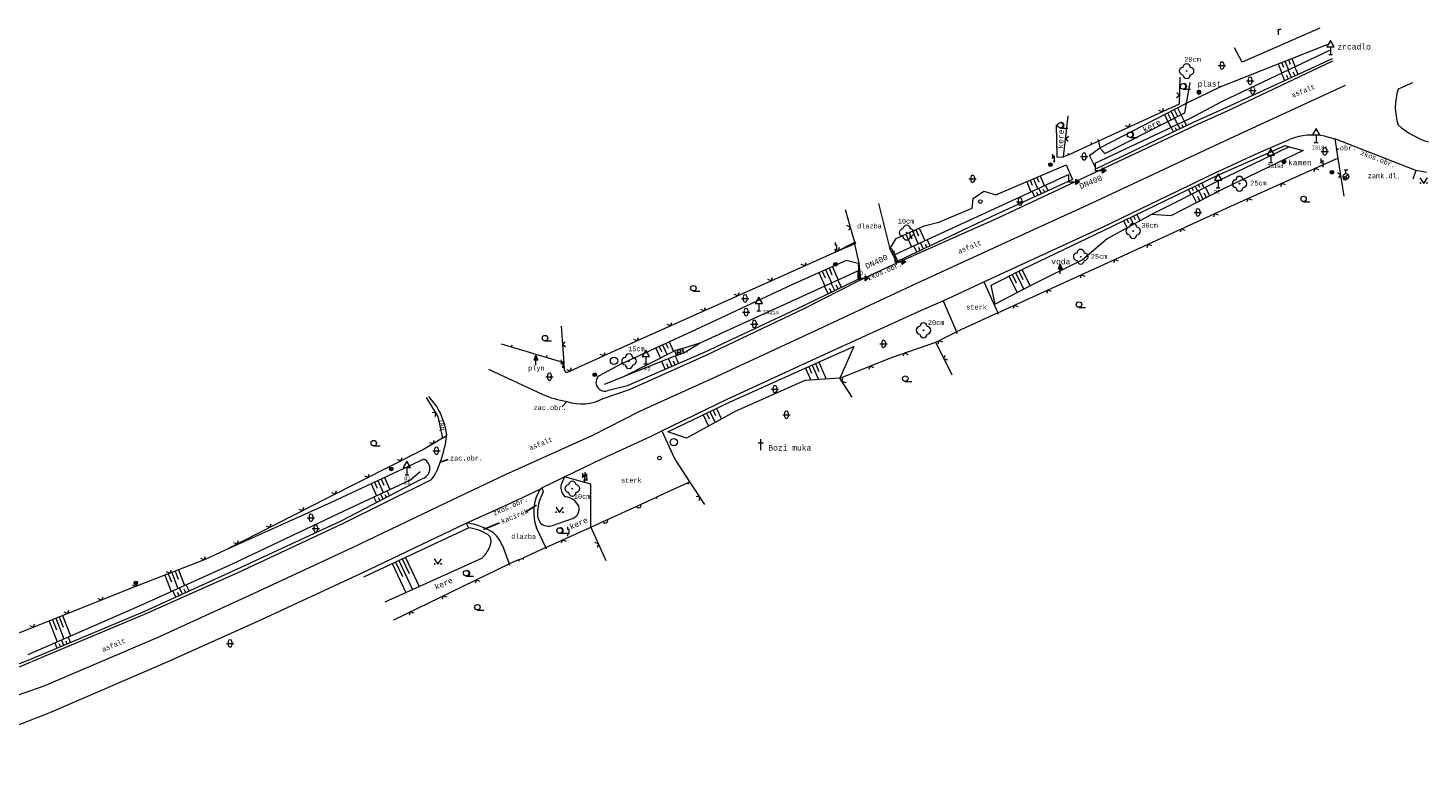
# Model space of a CAD drawing. Header units: metres. Extents: x -624069 to -621249, y -1176998 to -1175613.
# Tile 4 of 6: x -623577 to -623386, y -1176854 to -1176755. Entities that reach past the tile are written whole.
import ezdxf
from ezdxf.enums import TextEntityAlignment as Align

# ---------------------------------------------------------------- set-up
doc = ezdxf.new("R2010")
doc.units = ezdxf.units.M
doc.header["$MEASUREMENT"] = 0
for name, color, linetype, lineweight in [('09_Zaměření_budovy_vstupy', 227, 'Continuous', 0), ('09_Zaměření_dopravni_znacky', 132, 'Continuous', 0), ('09_Zaměření_dopravni_znacky_popis', 132, 'Continuous', 0), ('09_Zaměření_plot', 2, 'Plot-V', 0), ('09_Zaměření_popis_povrchu', 7, 'Continuous', 0), ('09_Zaměření_popisy_objektů', 7, 'Continuous', 0), ('09_Zaměření_propustek', 18, 'Continuous', 0), ('09_Zaměření_propustky_popis', 7, 'Continuous', 0), ('09_Zaměření_rozhrani_kultur', 44, 'Continuous', 0), ('09_Zaměření_rozhraní', 252, 'Continuous', 0), ('09_Zaměření_rozvaděče_plyn_elektro_sdelovaci', 7, 'Continuous', 0), ('09_Zaměření_sloupy', 250, 'Continuous', 0), ('09_Zaměření_stromy_keře_popis', 110, 'Continuous', 0), ('09_Zaměření_stromy_listnaté', 110, 'Continuous', 0), ('09_Zaměření_stromy_ovocné', 44, 'Continuous', 0), ('09_Zaměření_teréní_hrany', 9, 'Continuous', 0), ('09_Zaměření_teréní_hrany_pata', 9, 'Continuous', 0), ('09_Zaměření_vodorovne_dopr_znaceni', 181, 'Continuous', 0), ('09_Zaměření_vozovka', 4, 'Continuous', 0), ('09_Zaměření_znaky_plynovod', 41, 'Continuous', 0), ('09_Zaměření_znaky_vodovod', 131, 'Continuous', 0), ('09_Zaměření_značky_druhu_pozemku', 201, 'Continuous', 0), ('09_Zaměření_šachty_a_vpusti', 18, 'Continuous', 0), ('09_Zaměření_šrafy_svahů', 9, 'Continuous', 0)]:
    doc.layers.add(name, color=color, linetype=linetype, lineweight=lineweight)
doc.layers.add('09_Zaměření_geodeticke_body', color=7, linetype='Continuous')
doc.layers.add('09_Zaměření_popis', color=7, linetype='Continuous')
doc.styles.add('MONOTXT', font='monotxt.shx', dxfattribs={"height": 0.2})
doc.styles.add('ROMANC', font='romanc.shx', dxfattribs={"height": 0.2})
doc.linetypes.add('Plot-V', pattern='A,5,[237,MAPA.shx,S=1,R=0,X=0,Y=0],5', length=10)

# ---------------------------------------------------------------- blocks, each defined once
blk = doc.blocks.new('6$01A')
at = {"layer": '09_Zaměření_sloupy'}
for radius in [0.25, 0.2, 0.15, 0.1, 0.05]:
    blk.add_circle((0, 0), radius, dxfattribs=at)
blk = doc.blocks.new('PE')
at = {"layer": '09_Zaměření_rozvaděče_plyn_elektro_sdelovaci', "color": 71, "linetype": 'Continuous'}
for p, q in [((-0.25, 1.126), (-0.25, 0.5)), ((-0.25, 0.5), (0, 0.875)), ((-0.11, 0.245), (0, 0)), ((0, 0.875), (0, 0)), ((0, 0), (0.11, 0.245))]:
    blk.add_line(p, q, dxfattribs=at)
blk = doc.blocks.new('5$270')
at = {"layer": '09_Zaměření_dopravni_znacky'}
for p, q in [((-0.25, 0), (0.25, 0)), ((0, 1.018), (0, 0))]:
    blk.add_line(p, q, dxfattribs=at)
blk.add_3dface([(-0.5, 1.018), (0.5, 1.018), (0, 1.884)], dxfattribs=at)
blk = doc.blocks.new('PP')
at = {"layer": '09_Zaměření_rozvaděče_plyn_elektro_sdelovaci', "color": 41, "linetype": 'Continuous'}
for p, q in [((0.001, 0.921), (0, 1.289)), ((0, 0), (0.001, 0.368)), ((0.184, 0.92), (0.001, 0.921)), ((0.001, 0.368), (0.184, 0.368)), ((0.184, 0.368), (0.184, 0.92))]:
    blk.add_line(p, q, dxfattribs=at)
blk = doc.blocks.new('3$11')
at = {"layer": '09_Zaměření_značky_druhu_pozemku'}
blk.add_line((0, -0.38), (1, -0.38), dxfattribs=at)
blk.add_circle((0, 0), 0.375, dxfattribs=at)
blk.add_arc((0.12, 0), 0.375, 260.4059, 99.5941, dxfattribs=at)
blk = doc.blocks.new('3$14')
at = {"layer": '09_Zaměření_značky_druhu_pozemku', "flags": 128}
blk.add_lwpolyline([(-0.5, 0.75), (0, 0), (0.5, 0.75)], dxfattribs=at)
at = {"layer": '09_Zaměření_značky_druhu_pozemku'}
for centre in [(-0.45, 0.05), (0.45, 0.05)]:
    blk.add_circle(centre, 0.05, dxfattribs=at)
blk = doc.blocks.new('3$13A')
at = {"layer": '09_Zaměření_stromy_listnaté'}
blk.add_circle((0, 0), 0.05, dxfattribs=at)
for centre, start, end in [((-0.5, 0), 90, 270), ((0, 0.5), 0, 180), ((0.5, 0), 270, 90), ((0, -0.5), 180, 0)]:
    blk.add_arc(centre, 0.5, start, end, dxfattribs=at)
blk = doc.blocks.new('OS')
at = {"layer": '09_Zaměření_sloupy'}
for p, q in [((-0.252, 0.652), (0, 1.326)), ((0, 0.652), (-0.252, 0.652)), ((0, 0), (0, 0.65))]:
    blk.add_line(p, q, dxfattribs=at)
for points in [[(0.25, 0.65), (0, 0.65), (0, 1.326)], [(0.193, 0.69), (0.04, 0.69), (0.04, 1.103)], [(0.135, 0.73), (0.08, 0.73), (0.08, 0.879)]]:
    blk.add_3dface(points, dxfattribs=at)
blk = doc.blocks.new('3$16')
at = {"layer": '09_Zaměření_značky_druhu_pozemku'}
for p, q in [((-0.51, 0), (0.49, 0)), ((-0.26, 0.25), (-0.26, -0.25)), ((0.24, 0.25), (0.24, -0.25))]:
    blk.add_line(p, q, dxfattribs=at)
for centre, start, end in [((-0.01, 0.26), 0, 180), ((-0.01, -0.24), 180, 0)]:
    blk.add_arc(centre, 0.25, start, end, dxfattribs=at)
blk = doc.blocks.new('3$04')
at = {"layer": '09_Zaměření_značky_druhu_pozemku'}
blk.add_line((0, -0.38), (0.88, -0.38), dxfattribs=at)
blk.add_circle((0, 0), 0.375, dxfattribs=at)
blk = doc.blocks.new('6$20')
at = {"layer": '09_Zaměření_šachty_a_vpusti'}
blk.add_circle((0, 0), 0.5, dxfattribs=at)
blk = doc.blocks.new('6$14B')
at = {"layer": '09_Zaměření_znaky_plynovod'}
blk.add_circle((0, 0), 0.25, dxfattribs=at)
blk = doc.blocks.new('4$09')
at = {"layer": '09_Zaměření_popisy_objektů', "color": 52, "linetype": 'Continuous'}
for p, q in [((-0.375, 1), (0.375, 1)), ((0, 0), (0, 1.5))]:
    blk.add_line(p, q, dxfattribs=at)
blk = doc.blocks.new('6$13')
at = {"layer": '09_Zaměření_znaky_vodovod'}
for p, q in [((-0.258, -0.272), (0.272, 0.258)), ((-0.25, 0.875), (0.25, 0.875)), ((0, 0.375), (0, 0.875))]:
    blk.add_line(p, q, dxfattribs=at)
blk.add_circle((0, 0), 0.375, dxfattribs=at)
blk = doc.blocks.new('6$14A')
at = {"layer": '09_Zaměření_znaky_vodovod'}
blk.add_circle((0, 0), 0.25, dxfattribs=at)
blk = doc.blocks.new('1$05')
at = {"layer": '09_Zaměření_geodeticke_body', "color": 132, "linetype": 'Continuous'}
for radius in [0.25, 0.05]:
    blk.add_circle((0, 0), radius, dxfattribs=at)
blk = doc.blocks.new('OSV')
at = {"layer": '09_Zaměření_znaky_vodovod'}
for p, q in [((-0.251, 0.652), (0, 1.326)), ((-0.001, 0.652), (-0.251, 0.652)), ((0, 0), (-0.001, 0.651))]:
    blk.add_line(p, q, dxfattribs=at)
for points in [[(0.25, 0.651), (-0.001, 0.651), (0, 1.326)], [(0.193, 0.691), (0.039, 0.691), (0.04, 1.104)], [(0.135, 0.731), (0.079, 0.731), (0.079, 0.881)]]:
    blk.add_3dface(points, dxfattribs=at)
blk = doc.blocks.new('6$18')
at = {"layer": '09_Zaměření_šachty_a_vpusti', "flags": 128}
for points in [[(0, 0), (0, -1), (1.5, -1)], [(1, -0.65), (1.5, -1), (1, -1.35), (1, -0.65)], [(1.07, -0.784), (1.378, -1), (1.07, -1.216), (1.07, -0.784)], [(1.14, -0.919), (1.256, -1), (1.14, -1.081), (1.14, -0.919)]]:
    blk.add_lwpolyline(points, dxfattribs=at)
blk = doc.blocks.new('6$30')
at = {"layer": '09_Zaměření_šachty_a_vpusti'}
blk.add_line((-0.25, 0), (0.25, 0), dxfattribs=at)
blk.add_3dface([(-0.25, -0.25), (0.25, -0.25), (0.25, 0.25), (-0.25, 0.25)], dxfattribs=at)
blk = doc.blocks.new('3$01')
at = {"layer": '09_Zaměření_značky_druhu_pozemku', "style": 'ROMANC'}
blk.add_text('r', height=1.2, dxfattribs=at).set_placement((-0.025, 0.353), align=Align.MIDDLE_CENTER)
blk = doc.blocks.new('3$13C')
at = {"layer": '09_Zaměření_stromy_ovocné', "linetype": 'Continuous'}
blk.add_circle((0, 0), 0.05, dxfattribs=at)
for centre, start, end in [((-0.5, 0), 90, 270), ((0, 0.5), 0, 180), ((0.5, 0), 270, 90), ((0, -0.5), 180, 0)]:
    blk.add_arc(centre, 0.5, start, end, dxfattribs=at)

msp = doc.modelspace()

# ---------------------------------------------------------------- linework, layer by layer
at = {"layer": '09_Zaměření_budovy_vstupy'}
for p, q in [((-623431.95, -1176770.52), (-623431.85, -1176770.75)), ((-623431.95, -1176770.52), (-623431.85, -1176770.75)), ((-623431.85, -1176770.75), (-623430.91, -1176770.34)), ((-623431.01, -1176770.11), (-623430.91, -1176770.34)), ((-623435.09, -1176771.98), (-623434.99, -1176772.21)), ((-623434.99, -1176772.21), (-623431.85, -1176770.75)), ((-623444.61, -1176793.73), (-623450.21, -1176796.31)), ((-623444.51, -1176793.96), (-623444.61, -1176793.73)), ((-623450.1, -1176796.54), (-623450.21, -1176796.31)), ((-623486.84, -1176816.88), (-623491.08, -1176818.8)), ((-623486.74, -1176817.11), (-623486.84, -1176816.88)), ((-623490.98, -1176819.03), (-623491.08, -1176818.8)), ((-623506.16, -1176825.65), (-623509.3, -1176827.11)), ((-623506.06, -1176825.88), (-623506.16, -1176825.65)), ((-623509.89, -1176827.35), (-623511.15, -1176827.91)), ((-623509.79, -1176827.58), (-623509.89, -1176827.35)), ((-623509.2, -1176827.34), (-623509.3, -1176827.11)), ((-623511.05, -1176828.14), (-623511.15, -1176827.91))]:
    msp.add_line(p, q, dxfattribs=at)
at = {"layer": '09_Zaměření_plot'}
for p, q in [((-623419.8, -1176761.63), (-623419.92, -1176765.31)), ((-623419.88, -1176764.13), (-623420.25, -1176764.47)), ((-623419.88, -1176764.13), (-623420.22, -1176763.76)), ((-623419.92, -1176765.31), (-623430.91, -1176770.34)), ((-623422.19, -1176766.35), (-623422.66, -1176766.18)), ((-623422.19, -1176766.35), (-623422.02, -1176765.88)), ((-623435.64, -1176772.49), (-623435.01, -1176766.92)), ((-623426.74, -1176768.43), (-623427.21, -1176768.26)), ((-623426.74, -1176768.43), (-623426.57, -1176767.96)), ((-623435.36, -1176770.01), (-623434.97, -1176769.69)), ((-623435.36, -1176770.01), (-623435.05, -1176770.4)), ((-623434.99, -1176772.21), (-623435.64, -1176772.49)), ((-623401.38, -1176774.05), (-623401.56, -1176774.52)), ((-623401.38, -1176774.05), (-623400.91, -1176774.23)), ((-623405.94, -1176776.1), (-623406.11, -1176776.57)), ((-623405.94, -1176776.1), (-623405.47, -1176776.28)), ((-623397.94, -1176774.95), (-623398.34, -1176774.66)), ((-623397.94, -1176774.95), (-623398.23, -1176775.35)), ((-623410.5, -1176778.16), (-623410.67, -1176778.62)), ((-623410.5, -1176778.16), (-623410.03, -1176778.33)), ((-623465.41, -1176779.67), (-623464.22, -1176783.78)), ((-623464.71, -1176782.07), (-623465.15, -1176781.83)), ((-623464.71, -1176782.07), (-623464.96, -1176782.51)), ((-623415.05, -1176780.22), (-623415.22, -1176780.69)), ((-623415.05, -1176780.22), (-623414.58, -1176780.4)), ((-623464.22, -1176783.78), (-623464.1, -1176784.17)), ((-623419.6, -1176782.3), (-623419.77, -1176782.77)), ((-623419.6, -1176782.3), (-623419.13, -1176782.48)), ((-623466.34, -1176785.27), (-623466.82, -1176785.11)), ((-623466.34, -1176785.27), (-623466.18, -1176784.8)), ((-623424.14, -1176784.39), (-623424.32, -1176784.86)), ((-623424.14, -1176784.39), (-623423.67, -1176784.56)), ((-623470.9, -1176787.33), (-623471.37, -1176787.16)), ((-623470.9, -1176787.33), (-623470.72, -1176786.87)), ((-623428.69, -1176786.47), (-623428.86, -1176786.94)), ((-623428.69, -1176786.47), (-623428.22, -1176786.64)), ((-623475.46, -1176789.38), (-623475.93, -1176789.2)), ((-623475.46, -1176789.38), (-623475.28, -1176788.91)), ((-623433.24, -1176788.54), (-623433.41, -1176789.01)), ((-623433.24, -1176788.54), (-623432.77, -1176788.72)), ((-623480.03, -1176791.42), (-623480.49, -1176791.24)), ((-623480.03, -1176791.42), (-623479.85, -1176790.95)), ((-623437.79, -1176790.62), (-623437.96, -1176791.09)), ((-623437.79, -1176790.62), (-623437.32, -1176790.79)), ((-623484.59, -1176793.46), (-623485.06, -1176793.28)), ((-623484.59, -1176793.46), (-623484.41, -1176792.99)), ((-623442.33, -1176792.69), (-623442.51, -1176793.16)), ((-623442.33, -1176792.69), (-623441.87, -1176792.87)), ((-623489.16, -1176795.5), (-623489.62, -1176795.32)), ((-623489.16, -1176795.5), (-623488.98, -1176795.03)), ((-623503.67, -1176800.53), (-623504.02, -1176795.54)), ((-623493.72, -1176797.55), (-623494.19, -1176797.37)), ((-623493.72, -1176797.55), (-623493.54, -1176797.08)), ((-623503.67, -1176800.53), (-623512.2, -1176798.01)), ((-623510.86, -1176798.41), (-623510.76, -1176798.07)), ((-623503.84, -1176798.04), (-623503.51, -1176797.66)), ((-623503.84, -1176798.04), (-623503.46, -1176798.36)), ((-623498.28, -1176799.6), (-623498.1, -1176799.13)), ((-623457.31, -1176799.18), (-623457.53, -1176799.63)), ((-623457.31, -1176799.18), (-623456.86, -1176799.4)), ((-623450.83, -1176802.21), (-623453.06, -1176797.73)), ((-623452.61, -1176797.5), (-623452.77, -1176797.98)), ((-623452.61, -1176797.5), (-623452.13, -1176797.66)), ((-623506.07, -1176799.82), (-623505.97, -1176799.49)), ((-623503.6, -1176801.54), (-623503.67, -1176800.53)), ((-623498.28, -1176799.6), (-623498.74, -1176799.42)), ((-623461.98, -1176800.96), (-623462.18, -1176801.42)), ((-623461.98, -1176800.96), (-623461.52, -1176801.16)), ((-623451.95, -1176799.97), (-623451.79, -1176799.49)), ((-623451.95, -1176799.97), (-623451.47, -1176800.13)), ((-623502.83, -1176801.66), (-623503.3, -1176801.48)), ((-623502.83, -1176801.66), (-623502.66, -1176801.19)), ((-623465.81, -1176803.09), (-623465.7, -1176802.6)), ((-623465.81, -1176803.09), (-623465.32, -1176803.19)), ((-623521.16, -1176807.4), (-623521.65, -1176807.28)), ((-623521.16, -1176807.4), (-623521.27, -1176807.89)), ((-623521.48, -1176811.54), (-623521.96, -1176811.42)), ((-623521.48, -1176811.54), (-623521.36, -1176811.06)), ((-623525.89, -1176813.89), (-623526.37, -1176813.73)), ((-623525.89, -1176813.89), (-623525.74, -1176813.41)), ((-623530.36, -1176816.14), (-623530.83, -1176815.98)), ((-623530.36, -1176816.14), (-623530.2, -1176815.67)), ((-623534.82, -1176818.39), (-623535.3, -1176818.24)), ((-623534.82, -1176818.39), (-623534.67, -1176817.92)), ((-623486.84, -1176816.88), (-623486.58, -1176816.74)), ((-623486.58, -1176816.74), (-623484.55, -1176819.8)), ((-623539.28, -1176820.66), (-623539.12, -1176820.18)), ((-623500.02, -1176822.9), (-623491.08, -1176818.8)), ((-623485.2, -1176818.82), (-623485.69, -1176818.72)), ((-623485.2, -1176818.82), (-623485.3, -1176819.31)), ((-623539.28, -1176820.66), (-623539.76, -1176820.5)), ((-623543.73, -1176822.93), (-623544.21, -1176822.78)), ((-623543.73, -1176822.93), (-623543.58, -1176822.45)), ((-623506.16, -1176825.65), (-623500.02, -1176822.9)), ((-623500.02, -1176822.9), (-623497.98, -1176827.46)), ((-623548.19, -1176825.2), (-623548.66, -1176825.05)), ((-623548.19, -1176825.2), (-623548.03, -1176824.73)), ((-623503.88, -1176824.63), (-623504.06, -1176825.1)), ((-623503.88, -1176824.63), (-623503.41, -1176824.81)), ((-623499, -1176825.18), (-623499.47, -1176825)), ((-623499, -1176825.18), (-623499.18, -1176825.65)), ((-623552.69, -1176827.37), (-623553.15, -1176827.16)), ((-623552.69, -1176827.37), (-623552.49, -1176826.91)), ((-623509.89, -1176827.35), (-623509.3, -1176827.11)), ((-623557.35, -1176829.18), (-623557.81, -1176828.98)), ((-623557.35, -1176829.18), (-623557.15, -1176828.72)), ((-623526.87, -1176835.5), (-623511.15, -1176827.91)), ((-623562.01, -1176830.99), (-623562.47, -1176830.79)), ((-623562.01, -1176830.99), (-623561.81, -1176830.53)), ((-623515.61, -1176830.06), (-623515.78, -1176830.54)), ((-623515.61, -1176830.06), (-623515.14, -1176830.23)), ((-623566.66, -1176832.83), (-623567.12, -1176832.64)), ((-623566.66, -1176832.83), (-623566.46, -1176832.37)), ((-623520.12, -1176832.24), (-623520.28, -1176832.71)), ((-623520.12, -1176832.24), (-623519.64, -1176832.4)), ((-623571.31, -1176834.68), (-623571.77, -1176834.48)), ((-623571.31, -1176834.68), (-623571.11, -1176834.22)), ((-623524.62, -1176834.41), (-623524.78, -1176834.89)), ((-623524.62, -1176834.41), (-623524.15, -1176834.58)), ((-623575.96, -1176836.52), (-623576.42, -1176836.32)), ((-623575.96, -1176836.52), (-623575.76, -1176836.06))]:
    msp.add_line(p, q, dxfattribs=at)
for points in [[(-623444.61, -1176793.73), (-623439.34, -1176791.33), (-623428.56, -1176786.41), (-623412.88, -1176779.23), (-623398.54, -1176772.77)], [(-623398.54, -1176772.77), (-623398.29, -1176772.73), (-623397.47, -1176777.87)], [(-623464.1, -1176784.17), (-623466.71, -1176785.45), (-623473.29, -1176788.41), (-623486.48, -1176794.3), (-623496.35, -1176798.73), (-623503.33, -1176801.88), (-623503.6, -1176801.54)], [(-623464.46, -1176805.19), (-623466.11, -1176802.62), (-623458.97, -1176799.75), (-623453.06, -1176797.73), (-623450.21, -1176796.31)], [(-623522.47, -1176805.27), (-623520.88, -1176807.85), (-623520.24, -1176810.81), (-623522.84, -1176812.35), (-623535.85, -1176818.91), (-623549.83, -1176826.04), (-623552.55, -1176827.31), (-623562.04, -1176831), (-623577.61, -1176837.18), (-623583.52, -1176839.52), (-623586.4, -1176840.36), (-623587.83, -1176840.59), (-623588.07, -1176840.63)]]:
    msp.add_lwpolyline(points, dxfattribs=at)
for centre in [(-623493.52, -1176819.92), (-623498.07, -1176822)]:
    msp.add_arc(centre, 0.35, 204.6368, 24.6368, dxfattribs=at)
at = {"layer": '09_Zaměření_popis'}
for p, q in [((-623398.19, -1176771.44), (-623398.5, -1176771.44)), ((-623503.28, -1176805.8), (-623503.93, -1176806.49)), ((-623520.54, -1176814.05), (-623519.46, -1176813.69)), ((-623508.9, -1176820.82), (-623507.44, -1176819.89)), ((-623514.63, -1176823.22), (-623512.46, -1176822.3))]:
    msp.add_line(p, q, dxfattribs=at)
at = {"layer": '09_Zaměření_rozhrani_kultur'}
for p, q in [((-623503.63, -1176816.05), (-623504.06, -1176817.1)), ((-623506.7, -1176817.53), (-623506.51, -1176818.1)), ((-623505.25, -1176822.66), (-623502.41, -1176821.69)), ((-623517.03, -1176822.36), (-623516.67, -1176823)), ((-623528.02, -1176833.07), (-623514.89, -1176827.13))]:
    msp.add_line(p, q, dxfattribs=at)
for points in [[(-623400.75, -1176754.96), (-623411.32, -1176759.6), (-623412.35, -1176757.66)], [(-623430.91, -1176770.34), (-623430.69, -1176771.28), (-623430.02, -1176772.06), (-623419.12, -1176766.52), (-623418.39, -1176762.36)], [(-623436.64, -1176768.16), (-623436.56, -1176772.53), (-623435.64, -1176772.49)]]:
    msp.add_lwpolyline(points, dxfattribs=at)
for centre, radius, start, end in [((-623500.72, -1176821.24), 6.59, 151.5241, 175.9061), ((-623502.59, -1176817.52), 1.53, 163.9867, 235.321), ((-623503.78, -1176821.16), 2.4, 27.1904, 82.2751), ((-623503.1, -1176820.37), 1.49, 297.7921, 12.2126), ((-623505.14, -1176821.06), 2.17, 172.2551, 217.9575), ((-623517.29, -1176828.86), 5.89, 56.2408, 83.9319), ((-623514.58, -1176824.78), 0.998, 339.1112, 55.7074), ((-623505.81, -1176821.08), 1.68, 231.8444, 289.6958), ((-623517.75, -1176823.97), 4.26, 312.0976, 344.047)]:
    msp.add_arc(centre, radius, start, end, dxfattribs=at)
at = {"layer": '09_Zaměření_rozhraní'}
for p, q in [((-623398.73, -1176770.05), (-623398.29, -1176772.73)), ((-623387.67, -1176774.36), (-623388.07, -1176775.52)), ((-623460.87, -1176778.86), (-623459.3, -1176785.02)), ((-623464.22, -1176783.78), (-623463.98, -1176784.27)), ((-623463.98, -1176784.27), (-623466.71, -1176785.45)), ((-623463.47, -1176786.97), (-623464.1, -1176784.17)), ((-623459.3, -1176785.02), (-623459.14, -1176784.94)), ((-623458.31, -1176786.91), (-623459.3, -1176785.02)), ((-623459.14, -1176784.94), (-623458.21, -1176786.71)), ((-623463.47, -1176786.97), (-623463.62, -1176787)), ((-623463.62, -1176787), (-623463.49, -1176789.33)), ((-623463.27, -1176789.24), (-623463.47, -1176786.97)), ((-623458.21, -1176786.71), (-623458.13, -1176786.85)), ((-623446.5, -1176789.51), (-623444.61, -1176793.73)), ((-623452.03, -1176792.11), (-623450.21, -1176796.31)), ((-623487.61, -1176798.57), (-623488.63, -1176798.91)), ((-623488.63, -1176798.91), (-623488.37, -1176799.53)), ((-623488.37, -1176799.53), (-623487.36, -1176799.18)), ((-623487.36, -1176799.18), (-623487.61, -1176798.57)), ((-623520.24, -1176810.81), (-623519.65, -1176810.39)), ((-623490.34, -1176809.8), (-623488.61, -1176813.65)), ((-623488.61, -1176813.65), (-623486.58, -1176816.74)), ((-623500.02, -1176817.06), (-623503.63, -1176816.05)), ((-623500.02, -1176822.9), (-623500.02, -1176817.06)), ((-623506.16, -1176825.65), (-623507.44, -1176823)), ((-623512.08, -1176825.42), (-623511.15, -1176827.91))]:
    msp.add_line(p, q, dxfattribs=at)
for centre, radius, start, end in [((-623501.6, -1176820.87), 6.21, 149.3937, 200.0221), ((-623517.59, -1176829.8), 7.46, 54.3094, 85.6759), ((-623515.98, -1176826.87), 4.16, 20.4222, 48.8261)]:
    msp.add_arc(centre, radius, start, end, dxfattribs=at)
at = {"layer": '09_Zaměření_teréní_hrany'}
msp.add_line((-623530.93, -1176829.67), (-623516.67, -1176823), dxfattribs=at)
for points in [[(-623431.2, -1176774.13), (-623432.12, -1176772.3), (-623430.69, -1176771.28), (-623418.74, -1176765.11), (-623414.33, -1176762.98), (-623399.75, -1176757.2)], [(-623399.09, -1176759.15), (-623413.48, -1176765.79), (-623418.02, -1176767.8), (-623431.2, -1176774.13)], [(-623445.49, -1176789.97), (-623441.1, -1176787.73), (-623430.19, -1176782.52), (-623414.71, -1176775.04), (-623405.47, -1176770.94), (-623404.94, -1176771.12)], [(-623404.94, -1176771.12), (-623403.02, -1176771.61), (-623413.89, -1176776.85), (-623421.05, -1176780.52), (-623423.67, -1176780.35)], [(-623459.3, -1176785.02), (-623458.46, -1176783.63), (-623454.64, -1176781.87), (-623452.63, -1176781.37), (-623448.11, -1176779.46), (-623447.95, -1176778.15), (-623446.52, -1176777.19), (-623444.89, -1176777.68), (-623435.28, -1176773.58)], [(-623435.28, -1176773.58), (-623434.43, -1176775.59), (-623444.72, -1176780.31), (-623458.21, -1176786.71)], [(-623463.62, -1176787), (-623465.25, -1176786.61), (-623472.67, -1176789.9), (-623485.76, -1176796.03), (-623496.04, -1176800.75), (-623498.9, -1176802.3)], [(-623497.63, -1176804.27), (-623495.03, -1176803.61), (-623484.55, -1176799.08), (-623471.11, -1176792.79), (-623463.52, -1176789.08)], [(-623489.54, -1176809.91), (-623481.14, -1176805.88), (-623467.3, -1176799.68), (-623464.23, -1176798.29), (-623466.11, -1176802.62)], [(-623522.78, -1176813.63), (-623535.38, -1176819.54), (-623549.83, -1176826.04)], [(-623576.42, -1176840.9), (-623560.78, -1176834.34), (-623548.26, -1176828.62), (-623534.05, -1176822.02), (-623523.13, -1176816.35)]]:
    msp.add_lwpolyline(points, dxfattribs=at)
for centre, radius, start, end in [((-623498.15, -1176803.21), 1.18, 129.6054, 296.0119), ((-623523.39, -1176814.93), 1.44, 280.3149, 65.0204), ((-623617.14, -1176741.75), 107.19, 280.5905, 292.3273)]:
    msp.add_arc(centre, radius, start, end, dxfattribs=at)
at = {"layer": '09_Zaměření_teréní_hrany_pata'}
for p, q in [((-623487.61, -1176798.57), (-623485.12, -1176797.81)), ((-623487.36, -1176799.18), (-623485.12, -1176797.81)), ((-623488.37, -1176799.53), (-623495.54, -1176802.4))]:
    msp.add_line(p, q, dxfattribs=at)
for points in [[(-623431.36, -1176773.36), (-623418.46, -1176767.27), (-623413.99, -1176764.92), (-623399.37, -1176757.99)], [(-623404.94, -1176771.12), (-623414.46, -1176775.7), (-623423.67, -1176780.35), (-623429.71, -1176783.67), (-623433.06, -1176786.52), (-623440.04, -1176789.98), (-623444.98, -1176792.56), (-623445.49, -1176789.97)], [(-623458.62, -1176785.78), (-623445.1, -1176779.55), (-623434.99, -1176774.89)], [(-623485.12, -1176797.81), (-623471.69, -1176791.69), (-623463.68, -1176788.02)], [(-623498.19, -1176803.42), (-623495.54, -1176802.4), (-623488.63, -1176798.91)], [(-623466.11, -1176802.62), (-623470.89, -1176802.93), (-623480.37, -1176807.17), (-623487, -1176810.77), (-623489.54, -1176809.91)], [(-623576.68, -1176840.22), (-623561.08, -1176833.43), (-623548.76, -1176827.84), (-623534.38, -1176821.04), (-623524.6, -1176816.47), (-623523.29, -1176815.34)]]:
    msp.add_lwpolyline(points, dxfattribs=at)
at = {"layer": '09_Zaměření_vodorovne_dopr_znaceni', "flags": 128}
msp.add_lwpolyline([(-623397.3, -1176762.8), (-623410.62, -1176768.9), (-623416.37, -1176771.59), (-623431.91, -1176778.85), (-623442.92, -1176783.87), (-623456.36, -1176790.05), (-623469.16, -1176796.04), (-623482.88, -1176802.38), (-623493.39, -1176807.18), (-623499.81, -1176810.41), (-623511.68, -1176815.77), (-623518.85, -1176819.17), (-623532.53, -1176825.73), (-623546.52, -1176832.2), (-623559, -1176837.93), (-623574.54, -1176844.56), (-623585.74, -1176848.43)], dxfattribs=at)
at = {"layer": '09_Zaměření_vozovka'}
for p, q in [((-623388.13, -1176762.41), (-623390.08, -1176763.29)), ((-623400.08, -1176769.67), (-623398.73, -1176770.05)), ((-623458.13, -1176786.85), (-623458.31, -1176786.91)), ((-623463.49, -1176789.33), (-623463.27, -1176789.24)), ((-623513.98, -1176801.4), (-623506.66, -1176804.81)), ((-623521.01, -1176806.47), (-623522.07, -1176805.13))]:
    msp.add_line(p, q, dxfattribs=at)
for points in [[(-623458.13, -1176786.85), (-623444.46, -1176780.75), (-623417.76, -1176768.21), (-623413.25, -1176766.21), (-623399, -1176759.41)], [(-623506.7, -1176817.53), (-623503.63, -1176816.05), (-623498.45, -1176813.55), (-623491.9, -1176810.58), (-623490.34, -1176809.8), (-623481.45, -1176805.47), (-623467.66, -1176799.12), (-623454.99, -1176793.36), (-623452.03, -1176792.11), (-623446.5, -1176789.51), (-623441.36, -1176787.17), (-623430.37, -1176782.05), (-623414.9, -1176774.62), (-623409.11, -1176771.95), (-623404.77, -1176770.08)], [(-623386.24, -1176774.63), (-623387.67, -1176774.36), (-623392.92, -1176772.33), (-623398.73, -1176770.05)], [(-623463.27, -1176789.24), (-623460.49, -1176787.91), (-623458.31, -1176786.91)], [(-623498.34, -1176805.41), (-623494.78, -1176804.18), (-623484.34, -1176799.49), (-623470.89, -1176793.08), (-623463.49, -1176789.33)], [(-623521.76, -1176816.47), (-623533.86, -1176822.44), (-623548.03, -1176829.07), (-623560.65, -1176834.7), (-623576.22, -1176841.24)], [(-623573.15, -1176847.88), (-623557.49, -1176841.16), (-623544.98, -1176835.52), (-623531.18, -1176829.14), (-623517.03, -1176822.36), (-623511.54, -1176819.89), (-623506.95, -1176817.71), (-623506.7, -1176817.53)]]:
    msp.add_lwpolyline(points, dxfattribs=at)
for centre, radius, start, end in [((-623382.77, -1176765.72), 7.7, 161.6459, 198.3541), ((-623382.79, -1176760.06), 10.88, 227.9703, 252.753), ((-623401.67, -1176778.55), 9.02, 79.8717, 110.1205), ((-623500.72, -1176790.78), 15.24, 247.039, 260.3104), ((-623529.66, -1176811.67), 10.09, 7.2651, 31.0022), ((-623501.27, -1176799.76), 6.36, 251.6037, 297.4243), ((-623534.92, -1176808.61), 15.37, 339.2964, 353.369), ((-623527.4, -1176812.11), 7.13, 322.2945, 344.1972), ((-623611.1, -1176760.93), 87.55, 279.0322, 293.4736), ((-623611.59, -1176757.17), 98.52, 279.5667, 292.9677)]:
    msp.add_arc(centre, radius, start, end, dxfattribs=at)
at = {"layer": '09_Zaměření_šrafy_svahů'}
for p, q in [((-623404.57, -1176759.11), (-623404.12, -1176760.24)), ((-623406.43, -1176759.85), (-623405.93, -1176761.1)), ((-623405.96, -1176759.66), (-623405.72, -1176760.27)), ((-623405.5, -1176762.11), (-623405.95, -1176761.11)), ((-623405.5, -1176759.48), (-623405.03, -1176760.67)), ((-623404.59, -1176761.69), (-623405.05, -1176760.68)), ((-623405.03, -1176759.29), (-623404.8, -1176759.88)), ((-623404.13, -1176761.48), (-623404.37, -1176760.97)), ((-623403.68, -1176761.27), (-623404.15, -1176760.25)), ((-623405.04, -1176761.9), (-623405.27, -1176761.4)), ((-623421.92, -1176766.75), (-623421.03, -1176768.48)), ((-623421.48, -1176766.52), (-623421.03, -1176767.4)), ((-623421.03, -1176766.29), (-623420.13, -1176768.06)), ((-623420.59, -1176766.07), (-623420.13, -1176766.95)), ((-623420.15, -1176765.84), (-623419.22, -1176767.63)), ((-623420.7, -1176769.09), (-623421, -1176768.47)), ((-623420.25, -1176768.87), (-623420.4, -1176768.56)), ((-623419.8, -1176768.66), (-623420.1, -1176768.04)), ((-623419.35, -1176768.44), (-623419.5, -1176768.13)), ((-623418.9, -1176768.22), (-623419.19, -1176767.62)), ((-623440.67, -1176775.88), (-623440.09, -1176777.24)), ((-623440.21, -1176775.68), (-623439.92, -1176776.36)), ((-623439.75, -1176775.49), (-623439.18, -1176776.82)), ((-623439.29, -1176775.29), (-623439.01, -1176775.95)), ((-623438.83, -1176775.09), (-623438.27, -1176776.4)), ((-623437.76, -1176777.12), (-623438.12, -1176776.33)), ((-623417.29, -1176776.29), (-623417.12, -1176776.62)), ((-623416.84, -1176776.07), (-623416.51, -1176776.74)), ((-623439.58, -1176777.95), (-623439.94, -1176777.17)), ((-623439.12, -1176777.74), (-623439.3, -1176777.35)), ((-623438.67, -1176777.53), (-623439.03, -1176776.75)), ((-623438.21, -1176777.33), (-623438.39, -1176776.93)), ((-623418.64, -1176776.94), (-623418.3, -1176777.64)), ((-623418.19, -1176776.72), (-623418.02, -1176777.07)), ((-623417.53, -1176778.71), (-623418.12, -1176777.55)), ((-623417.74, -1176776.5), (-623417.41, -1176777.19)), ((-623417.08, -1176778.49), (-623417.38, -1176777.91)), ((-623416.64, -1176778.26), (-623417.23, -1176777.1)), ((-623416.19, -1176778.03), (-623416.49, -1176777.45)), ((-623415.75, -1176777.8), (-623416.34, -1176776.65)), ((-623427.47, -1176781.21), (-623427, -1176782.18)), ((-623427.02, -1176780.99), (-623426.8, -1176781.47)), ((-623426.57, -1176780.77), (-623426.13, -1176781.7)), ((-623426.12, -1176780.56), (-623425.91, -1176781.01)), ((-623425.67, -1176780.34), (-623425.25, -1176781.22)), ((-623457.14, -1176783.02), (-623456.36, -1176784.74)), ((-623456.69, -1176782.81), (-623456.3, -1176783.67)), ((-623456.24, -1176782.61), (-623455.45, -1176784.32)), ((-623455.78, -1176782.4), (-623455.39, -1176783.25)), ((-623455.33, -1176782.19), (-623454.54, -1176783.9)), ((-623453.81, -1176784.62), (-623454.23, -1176783.76)), ((-623455.62, -1176785.48), (-623456.04, -1176784.59)), ((-623455.17, -1176785.27), (-623455.38, -1176784.83)), ((-623454.72, -1176785.05), (-623455.13, -1176784.17)), ((-623454.27, -1176784.84), (-623454.47, -1176784.4)), ((-623467.59, -1176787.65), (-623467.2, -1176788.55)), ((-623467.14, -1176787.45), (-623466.34, -1176789.24)), ((-623468.97, -1176788.26), (-623468.16, -1176790.07)), ((-623468.51, -1176788.06), (-623468.11, -1176788.96)), ((-623468.05, -1176787.85), (-623467.25, -1176789.66)), ((-623466.81, -1176790.69), (-623467.3, -1176789.68)), ((-623465.91, -1176790.25), (-623466.39, -1176789.26)), ((-623443.1, -1176788.75), (-623441.96, -1176790.98)), ((-623442.65, -1176788.52), (-623442.09, -1176789.64)), ((-623442.21, -1176788.3), (-623441.07, -1176790.52)), ((-623441.76, -1176788.07), (-623441.2, -1176789.18)), ((-623441.32, -1176787.84), (-623440.19, -1176790.06)), ((-623467.71, -1176791.13), (-623468.21, -1176790.1)), ((-623467.26, -1176790.91), (-623467.51, -1176790.4)), ((-623466.36, -1176790.47), (-623466.6, -1176789.97)), ((-623491.17, -1176798.52), (-623490.55, -1176799.88)), ((-623490.72, -1176798.31), (-623490.41, -1176798.98)), ((-623490.26, -1176798.1), (-623489.65, -1176799.43)), ((-623489.81, -1176797.89), (-623489.51, -1176798.55)), ((-623489.36, -1176797.68), (-623488.76, -1176798.98)), ((-623489.91, -1176801.4), (-623490.37, -1176800.33)), ((-623489.45, -1176801.2), (-623489.68, -1176800.67)), ((-623488.99, -1176801), (-623489.44, -1176799.96)), ((-623488.53, -1176800.8), (-623488.75, -1176800.29)), ((-623488.07, -1176800.6), (-623488.51, -1176799.59)), ((-623470.36, -1176801.05), (-623469.96, -1176801.95)), ((-623469.9, -1176800.85), (-623469.02, -1176802.81)), ((-623469.45, -1176800.64), (-623468.97, -1176801.71)), ((-623468.99, -1176800.44), (-623467.96, -1176802.74)), ((-623470.81, -1176801.25), (-623470.09, -1176802.88)), ((-623482.93, -1176806.74), (-623482.24, -1176808.18)), ((-623484.73, -1176807.6), (-623484, -1176809.14)), ((-623484.28, -1176807.39), (-623483.92, -1176808.14)), ((-623483.83, -1176807.17), (-623483.12, -1176808.66)), ((-623483.38, -1176806.96), (-623483.03, -1176807.69)), ((-623528.6, -1176816.36), (-623528.22, -1176817.17)), ((-623528.15, -1176816.15), (-623527.39, -1176817.77)), ((-623529.96, -1176817), (-623529.2, -1176818.62)), ((-623529.51, -1176816.79), (-623529.13, -1176817.6)), ((-623529.05, -1176816.57), (-623528.29, -1176818.2)), ((-623527.43, -1176818.58), (-623527.76, -1176817.94)), ((-623529.2, -1176819.5), (-623529.57, -1176818.79)), ((-623528.76, -1176819.27), (-623528.94, -1176818.93)), ((-623528.31, -1176819.04), (-623528.66, -1176818.37)), ((-623527.87, -1176818.81), (-623528.04, -1176818.48)), ((-623527.07, -1176827.86), (-623525.22, -1176831.8)), ((-623526.61, -1176827.65), (-623525.69, -1176829.62)), ((-623526.16, -1176827.44), (-623524.31, -1176831.39)), ((-623525.71, -1176827.23), (-623524.78, -1176829.21)), ((-623525.26, -1176827.02), (-623523.4, -1176830.98)), ((-623558.04, -1176829.44), (-623557.18, -1176831.66)), ((-623557.57, -1176829.26), (-623557.15, -1176830.36)), ((-623557.11, -1176829.08), (-623556.27, -1176831.25)), ((-623556.64, -1176828.9), (-623556.23, -1176829.97)), ((-623556.18, -1176828.72), (-623555.35, -1176830.83)), ((-623556.56, -1176832.41), (-623556.95, -1176831.56)), ((-623555.65, -1176832), (-623556.04, -1176831.14)), ((-623555.19, -1176831.79), (-623555.39, -1176831.36)), ((-623554.74, -1176831.58), (-623555.13, -1176830.73)), ((-623556.1, -1176832.2), (-623556.3, -1176831.78)), ((-623573.36, -1176835.49), (-623572.8, -1176836.89)), ((-623572.89, -1176835.31), (-623571.79, -1176838.09)), ((-623572.43, -1176835.12), (-623571.88, -1176836.51)), ((-623571.96, -1176834.94), (-623570.87, -1176837.69)), ((-623573.82, -1176835.68), (-623572.71, -1176838.49)), ((-623572.73, -1176839.35), (-623573.03, -1176838.63)), ((-623572.27, -1176839.16), (-623572.42, -1176838.79)), ((-623571.8, -1176838.96), (-623572.11, -1176838.23)), ((-623571.34, -1176838.77), (-623571.5, -1176838.4)), ((-623570.88, -1176838.58), (-623571.19, -1176837.83))]:
    msp.add_line(p, q, dxfattribs=at)

# ---------------------------------------------------------------- block references
at = {"layer": '09_Zaměření_dopravni_znacky'}
for p in [(-623399.29, -1176758.56), (-623401.25, -1176770.53), (-623407.44, -1176773.27), (-623414.61, -1176776.7), (-623477.17, -1176793.47), (-623492.56, -1176800.68), (-623525.07, -1176815.79)]:
    msp.add_blockref('5$270', p, dxfattribs=at)
at = {"layer": '09_Zaměření_geodeticke_body'}
for p in [(-623417.21, -1176763.71), (-623405.65, -1176773.15)]:
    msp.add_blockref('1$05', p, dxfattribs=at)
at = {"layer": '09_Zaměření_popisy_objektů'}
msp.add_blockref('4$09', (-623476.87, -1176812.43), dxfattribs=at)
at = {"layer": '09_Zaměření_propustek'}
for p in [(-623431.36, -1176773.36), (-623434.99, -1176774.89), (-623458.62, -1176785.78), (-623463.68, -1176788.02)]:
    msp.add_blockref('6$18', p, dxfattribs=at)
at = {"layer": '09_Zaměření_rozvaděče_plyn_elektro_sdelovaci'}
for name, p in [('PE', (-623436.93, -1176773.24)), ('PE', (-623400.35, -1176773.86)), ('PP', (-623466.71, -1176785.45)), ('PE', (-623503.84, -1176801.23)), ('PE', (-623500.9, -1176816.67)), ('PE', (-623500.6, -1176816.53)), ('PP', (-623503.15, -1176824.14))]:
    msp.add_blockref(name, p, dxfattribs=at)
at = {"layer": '09_Zaměření_sloupy'}
for p in [(-623437.44, -1176773.54), (-623399.1, -1176774.59), (-623466.71, -1176787.11), (-623499.49, -1176802.15), (-623527.21, -1176814.97), (-623562, -1176830.49)]:
    msp.add_blockref('6$01A', p, dxfattribs=at)
at = {"layer": '09_Zaměření_stromy_listnaté'}
for p in [(-623411.69, -1176776.15), (-623457.02, -1176782.81), (-623426.16, -1176782.59), (-623433.32, -1176786.09), (-623454.73, -1176796.11), (-623494.83, -1176800.3), (-623502.55, -1176817.66)]:
    msp.add_blockref('3$13A', p, dxfattribs=at)
at = {"layer": '09_Zaměření_stromy_ovocné'}
msp.add_blockref('3$13C', (-623418.89, -1176760.82), dxfattribs=at)
at = {"layer": '09_Zaměření_znaky_plynovod'}
for name, p in [('6$14B', (-623446.99, -1176778.58)), ('OS', (-623507.5, -1176800.83)), ('6$14B', (-623490.68, -1176813.5))]:
    msp.add_blockref(name, p, dxfattribs=at)
at = {"layer": '09_Zaměření_znaky_vodovod'}
for name, p in [('6$13', (-623397.19, -1176775.16)), ('6$14A', (-623397.3, -1176775.44)), ('OSV', (-623436.11, -1176788.42))]:
    msp.add_blockref(name, p, dxfattribs=at)
at = {"layer": '09_Zaměření_značky_druhu_pozemku'}
for name, p in [('3$01', (-623406.29, -1176755.66)), ('3$16', (-623414.07, -1176760.07)), ('3$11', (-623419.38, -1176762.91)), ('3$16', (-623410.24, -1176762.15)), ('3$16', (-623409.91, -1176763.47)), ('3$11', (-623436.08, -1176768.21)), ('3$11', (-623426.59, -1176769.49)), ('3$16', (-623432.84, -1176772.46)), ('3$16', (-623400.06, -1176771.76)), ('3$16', (-623448.04, -1176775.5)), ('3$14', (-623386.61, -1176776.11)), ('3$16', (-623441.56, -1176778.6)), ('3$04', (-623402.97, -1176778.22)), ('3$16', (-623417.34, -1176780.06)), ('3$04', (-623486.06, -1176790.38)), ('3$16', (-623479.02, -1176791.78)), ('3$16', (-623478.87, -1176793.64)), ('3$04', (-623433.55, -1176792.6)), ('3$16', (-623477.77, -1176795.25)), ('3$04', (-623506.28, -1176797.17)), ('3$16', (-623460.15, -1176797.96)), ('3$16', (-623505.66, -1176802.43)), ('3$04', (-623457.21, -1176802.69)), ('3$16', (-623474.96, -1176804.13)), ('3$16', (-623473.38, -1176807.61)), ('3$04', (-623529.59, -1176811.47)), ('3$16', (-623521.05, -1176812.51)), ('3$14', (-623504.29, -1176820.91)), ('3$16', (-623538.15, -1176821.63)), ('3$16', (-623537.49, -1176823.09)), ('3$11', (-623504.27, -1176823.36)), ('3$14', (-623520.85, -1176827.95)), ('3$11', (-623517.01, -1176829.17)), ('3$04', (-623515.48, -1176833.8)), ('3$16', (-623549.15, -1176838.73))]:
    msp.add_blockref(name, p, dxfattribs=at)
at = {"layer": '09_Zaměření_šachty_a_vpusti'}
for name, p in [('6$30', (-623488.02, -1176799.08)), ('6$20', (-623496.87, -1176800.27)), ('6$20', (-623488.74, -1176811.34))]:
    msp.add_blockref(name, p, dxfattribs=at)

# ---------------------------------------------------------------- texts
at = {"layer": '09_Zaměření_dopravni_znacky_popis', "style": 'MONOTXT'}
for s, p in [('IS18c', (-623401.87, -1176771.47)), ('IS19d', (-623407.87, -1176774.03)), ('P2', (-623415.19, -1176777.53)), ('IS21a', (-623476.56, -1176793.91)), ('P2', (-623492.75, -1176801.62)), ('B1', (-623525.45, -1176816.51)), ('E5', (-623525.45, -1176817.17))]:
    msp.add_text(s, height=0.5, dxfattribs=at).set_placement(p)
at = {"layer": '09_Zaměření_popis', "style": 'MONOTXT'}
for s, p in [('zrcadlo', (-623396.08, -1176757.48)), ('plast', (-623415.79, -1176762.64)), ('kamen', (-623403.47, -1176773.25)), ('voda', (-623436.02, -1176786.72))]:
    msp.add_text(s, height=0.75, dxfattribs=at).set_placement(p, align=Align.MIDDLE)
for rotation, p in [(26.9574, (-623423.65, -1176768.25)), (87.0079, (-623436.06, -1176770.07)), (23.8758, (-623501.7, -1176822.36)), (23.8758, (-623520.09, -1176830.55))]:
    msp.add_text('kere', height=0.75, rotation=rotation, dxfattribs=at).set_placement(p, align=Align.MIDDLE)
for s, p in [('obr.', (-623398.03, -1176771.62)), ('plyn', (-623508.57, -1176801.57)), ('zac.obr.', (-623507.84, -1176806.97)), ('zac.obr.', (-623519.21, -1176813.83))]:
    msp.add_text(s, height=0.65, dxfattribs=at).set_placement(p)
for rotation, p in [(338.4943, (-623395.29, -1176772.18)), (23.3148, (-623462.19, -1176789.32)), (23.3095, (-623513.19, -1176821.35))]:
    msp.add_text('zkos.obr.', height=0.65, rotation=rotation, dxfattribs=at).set_placement(p)
at = {"layer": '09_Zaměření_popis_povrchu', "style": 'MONOTXT'}
for s, rotation, p in [('asfalt', 22.2886, (-623404.46, -1176764.47)), ('asfalt', 22.2886, (-623449.88, -1176785.71)), ('bet.', 100.098, (-623519.96, -1176809.72)), ('asfalt', 22.2886, (-623508.29, -1176812.47)), ('kacirek', 22.4489, (-623512.08, -1176822.46)), ('asfalt', 22.2886, (-623566.45, -1176839.89))]:
    msp.add_text(s, height=0.65, rotation=rotation, dxfattribs=at).set_placement(p)
for s, p in [('zamk.dl.', (-623394.22, -1176775.41)), ('dlazba', (-623463.78, -1176782.24)), ('b.', (-623459.11, -1176785.76)), ('b.', (-623463.52, -1176788.52)), ('sterk', (-623448.91, -1176793.28)), ('k.', (-623487.74, -1176799.15)), ('sterk', (-623495.91, -1176816.85)), ('dlazba', (-623510.86, -1176824.49))]:
    msp.add_text(s, height=0.65, dxfattribs=at).set_placement(p)
at = {"layer": '09_Zaměření_popisy_objektů', "style": 'MONOTXT'}
msp.add_text('Bozi muka', height=0.75, dxfattribs=at).set_placement((-623472.93, -1176812.06), align=Align.MIDDLE)
at = {"layer": '09_Zaměření_propustky_popis', "style": 'MONOTXT'}
for rotation, p in [(22.8409, (-623431.95, -1176775.92)), (24.7299, (-623461.13, -1176786.76))]:
    msp.add_text('DN400', height=0.75, rotation=rotation, dxfattribs=at).set_placement(p, align=Align.MIDDLE)
at = {"layer": '09_Zaměření_stromy_keře_popis', "style": 'MONOTXT'}
for s, p in [('20cm', (-623419.2, -1176759.55)), ('25cm', (-623410.24, -1176776.39)), ('10cm', (-623458.23, -1176781.58)), ('30cm', (-623425.06, -1176782.14)), ('25cm', (-623431.94, -1176786.37)), ('20cm', (-623454.13, -1176795.38)), ('15cm', (-623494.95, -1176798.96)), ('10cm', (-623502.35, -1176819.05))]:
    msp.add_text(s, height=0.65, dxfattribs=at).set_placement(p)

doc.saveas('drawing.dxf')
